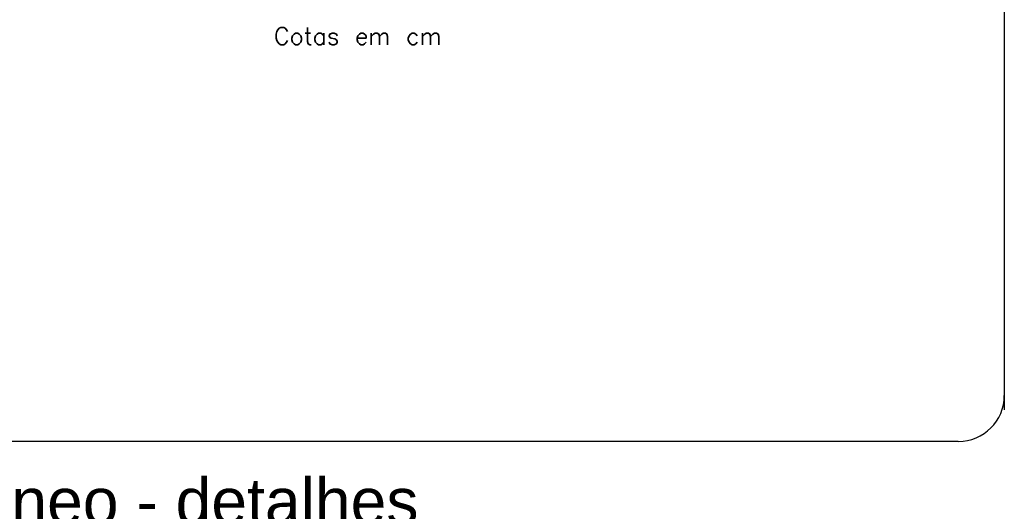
# Model space of a CAD drawing. Header units: metres. Extents: x -81 to 1042, y -541 to 334.
# Tile 115 of 130: x 927.53 to 932.88, y 236.21 to 238.88. Entities that reach past the tile are written whole.
import ezdxf

# ---------------------------------------------------------------- set-up
doc = ezdxf.new("R2010")
doc.units = ezdxf.units.M
for name, color, linetype, lineweight in [('LAYER 1', 7, 'Continuous', 20), ('P-CONTORNO', 4, 'Continuous', 30), ('P-TEXTOS', 7, 'Continuous', 20)]:
    doc.layers.add(name, color=color, linetype=linetype, lineweight=lineweight)
doc.styles.add('Arial', font='arial.ttf', dxfattribs={"height": 0.025})
doc.styles.add('txt', font='txt.shx')

msp = doc.modelspace()

# ---------------------------------------------------------------- linework, layer by layer
at = {"layer": 'P-CONTORNO'}
for p, q in [((932.8783, 249.4436), (932.8783, 236.7606)), ((932.6283, 236.5886), (921.9813, 236.5886))]:
    msp.add_line(p, q, dxfattribs=at)
msp.add_arc((932.6283, 236.8386), 0.25, 270, 0, dxfattribs=at)

# ---------------------------------------------------------------- texts
at = {"layer": 'LAYER 1', "color": 7, "insert": (928.9083, 238.7457), "char_height": 0.094338, "width": 1.245258, "attachment_point": 7, "line_spacing_factor": 0.798, "style": 'txt'}
msp.add_mtext('Cotas em cm', dxfattribs=at)
at = {"layer": 'P-TEXTOS', "insert": (925.0933, 236.1351), "char_height": 0.25, "width": 8.4, "attachment_point": 7, "line_spacing_factor": 0.798, "style": 'Arial'}
msp.add_mtext('Ramal subterrâneo - detalhes', dxfattribs=at)

doc.saveas('drawing.dxf')
